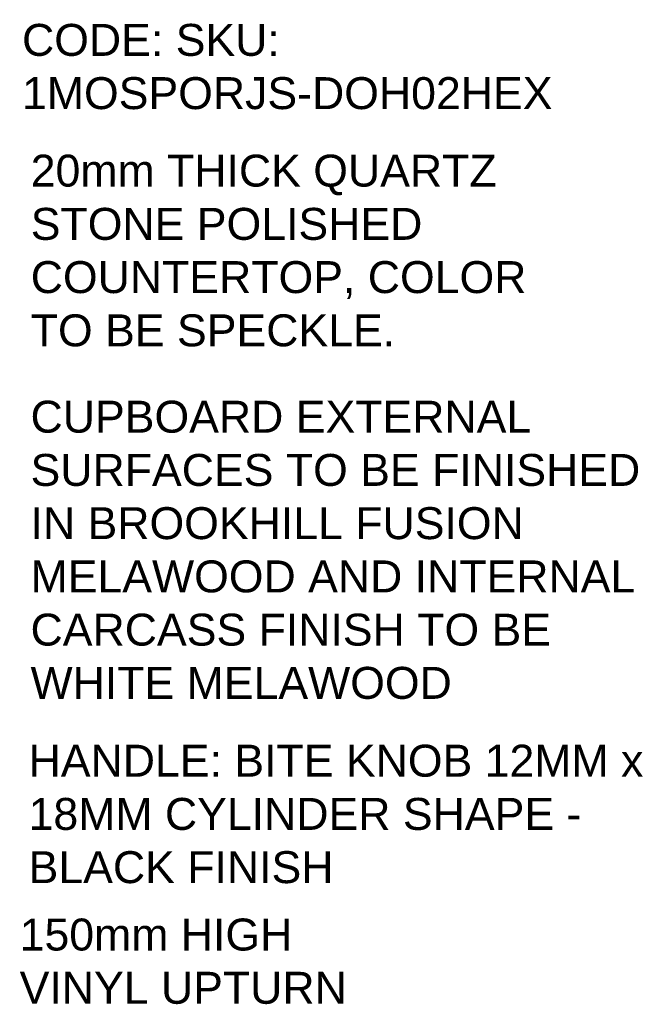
# Model space of a CAD drawing. Header units: millimetres. Extents: x -115474967 to 444143, y -74377 to 241828222.
# Tile 220 of 256: x -62468 to -61008, y 249619 to 251931. Entities that reach past the tile are written whole.
import ezdxf

# ---------------------------------------------------------------- set-up
doc = ezdxf.new("R2010")
doc.units = ezdxf.units.MM
doc.header["$MEASUREMENT"] = 0
doc.layers.add('TEXT-20', color=2, linetype='Continuous')
doc.styles.add('TEXT-20', font='arial.ttf', dxfattribs={"height": 40})

msp = doc.modelspace()

# ---------------------------------------------------------------- texts
at = {"layer": 'TEXT-20', "color": 7, "linetype": 'Continuous', "char_height": 75, "attachment_point": 1, "style": 'TEXT-20'}
for s, insert, width in [('305x300mm UNION TILES - GREEN MIX (HEX) PORCELAIN MOSAIC\\PCODE: SKU: 1MOSPORJS-DOH02HEX', (-62462.56974, 252296.15028), 1455.7053283), ('20mm THICK QUARTZ STONE POLISHED COUNTERTOP, COLOR TO BE SPECKLE. ', (-62442.11907, 251614.01996), 1258.0720034), ('CUPBOARD EXTERNAL  SURFACES TO BE FINISHED IN BROOKHILL FUSION MELAWOOD AND INTERNAL CARCASS FINISH TO BE WHITE MELAWOOD', (-62442.56974, 251036.15028), 1455.7053283), ('HANDLE: BITE KNOB 12MM x 18MM CYLINDER SHAPE - BLACK FINISH', (-62447.13044, 250228.29279), 1496.4296683), ('150mm HIGH VINYL UPTURN', (-62468.16214, 249819.96615), 779.6527183)]:
    msp.add_mtext(s, dxfattribs=dict(at, insert=insert, width=width))

doc.saveas('drawing.dxf')
